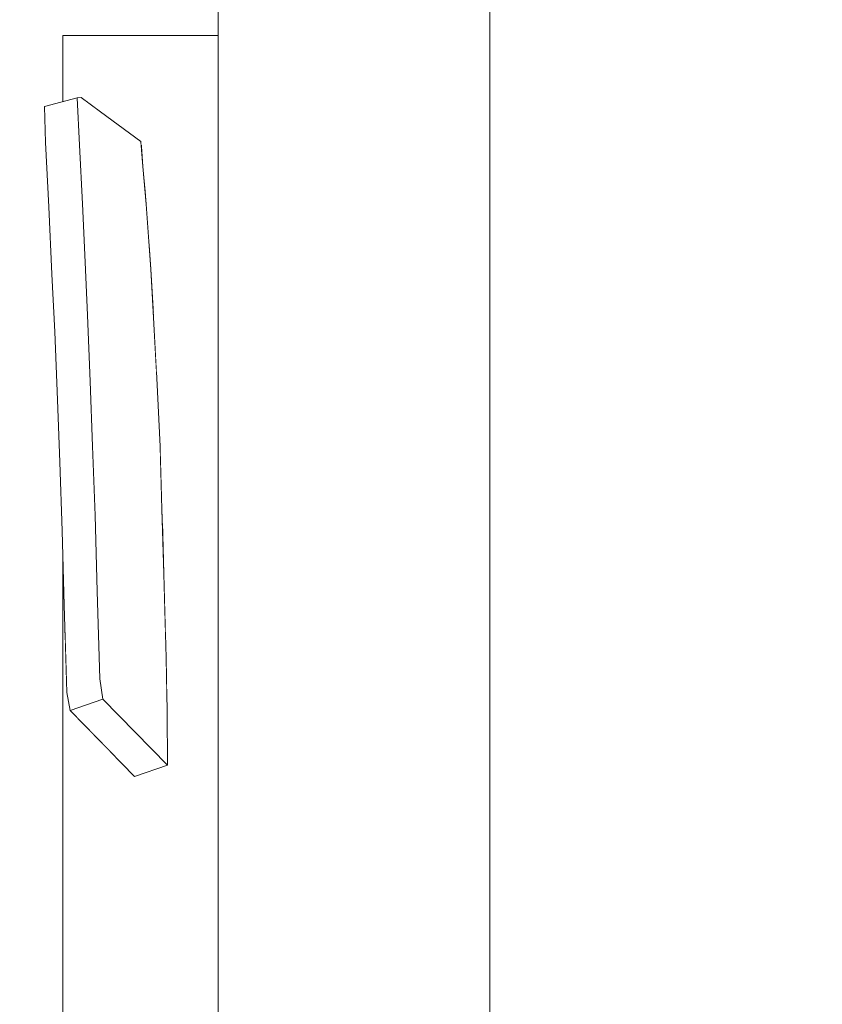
# Model space of a CAD drawing. Header units: millimetres. Extents: x 90539 to 127778, y -34922 to 14506.
# Tile 160 of 256: x 111861 to 112053, y 460 to 696. Entities that reach past the tile are written whole.
import ezdxf

# ---------------------------------------------------------------- set-up
doc = ezdxf.new("R2010")
doc.units = ezdxf.units.MM
doc.header["$MEASUREMENT"] = 0
doc.linetypes.add('Wipeout_Contour', pattern=[1000, 0, -1000])
for name, color, linetype in [('Nowe_A-Armatura', 7, 'Continuous'), ('Nowe_A-Wymiary-Wewnętrzne', 7, 'Continuous'), ('Nowe_A-Wymiary-Zewnętrzne', 7, 'Continuous'), ('Nowe_A-Ściany-Działowe', 7, 'Continuous')]:
    doc.layers.add(name, color=color, linetype=linetype)
for name, color, linetype, lineweight in [('Nowe_A-Armatura_Nr_pióra__2', 8, 'Continuous', 13), ('Nowe_A-Wymiary-Wewnętrzne_Nr_pióra__46', 5, 'Continuous', 15), ('Nowe_A-Wymiary-Zewnętrzne_Nr_pióra__46', 5, 'Continuous', 15)]:
    doc.layers.add(name, color=color, linetype=linetype, lineweight=lineweight)
for name, color, linetype, lineweight, true_color in [('Nowe_A-Wymiary-Wewnętrzne_Nr_pióra__45', 7, 'Continuous', 15, 0x40a5ff), ('Nowe_A-Wymiary-Wewnętrzne_Nr_pióra__85', 7, 'Continuous', 13, 0x80c2ff), ('Nowe_A-Wymiary-Zewnętrzne_Nr_pióra__45', 7, 'Continuous', 15, 0x40a5ff), ('Nowe_A-Wymiary-Zewnętrzne_Nr_pióra__85', 7, 'Continuous', 13, 0x80c2ff)]:
    doc.layers.add(name, color=color, linetype=linetype, lineweight=lineweight, true_color=true_color)
doc.styles.add('STYL_AUTOMATYCZNY_2', font='arial.ttf')
doc.dimstyles.new('STYL_AUTOMATYCZNY__1', dxfattribs={"dimtxt": 125, "dimasz": 47.5, "dimexe": 0.18, "dimexo": 20, "dimgap": 0, "dimtad": 1, "dimdec": 1, "dimlfac": 0.1, "dimzin": 0, "dimdsep": 46, "dimtxsty": 'STYL_AUTOMATYCZNY_2', "dimblk": 'ARROWHEAD_11', "dimblk1": 'ARROWHEAD_11', "dimblk2": 'ARROWHEAD_11', "dimcen": 0.09, "dimclrd": 256, "dimclre": 256, "dimclrt": 5, "dimadec": 1, "dimazin": 0, "dimtfac": 1, "dimtdec": 4, "dimtmove": 0, "dimatfit": 3, "dimfxl": 0, "dimtolj": 1, "dimtzin": 0, "dimarcsym": 0})

# ---------------------------------------------------------------- blocks, each defined once
blk = doc.blocks.new('ElemPrzekroju_25')
at = {"color": 254, "linetype": 'Wipeout_Contour', "lineweight": 0, "ltscale": 6815411.693442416}
blk.add_wipeout([(109677.6, 2540), (109677.6, 2100), (110477.6, 2100), (110477.6, 519.19), (110503.66, 549.44), (110520.6, 562.24), (110520.6, 2117), (111654.6, 2117), (111654.6, 0), (111973.1, 0), (111973.1, 2.45), (111943.06, 2.45), (111910.44, 86.95), (111909.1, 94.15), (111909.1, 204.5), (111973.1, 204.5), (111973.1, 205.5), (111908.1, 205.5), (111908.1, 228.49), (111870.92, 228.49), (111870.92, 232.26), (111870.92, 232.76), (111870.9, 257.12), (111870.92, 260.3), (111870.92, 477.41), (111870.9, 514.77), (111870.92, 548.64), (111870.92, 566.63), (111870.72, 573.91), (111870.15, 590.35), (111869.58, 605.28), (111868.94, 621.57), (111868.28, 635.36), (111867.53, 651.5), (111866.73, 666.91), (111866.46, 675.53), (111870.87, 676.73), (111870.92, 687.28), (111870.92, 691.98), (111870.92, 692.51), (111908.1, 692.51), (111908.1, 717), (111918.49, 749.19), (111892.43, 753.66), (111890.42, 755.43), (111889.48, 757.69), (111889.61, 759.5), (111889.69, 759.95), (111890.43, 764.33), (111895.67, 795.02), (111896.27, 798.52), (111897.03, 800.85), (111898.43, 802.31), (111900.88, 803.3), (111934.17, 797.72), (111934, 797.19), (111947.82, 839.98), (111973.27, 839.98), (111973.27, 840), (112527.6, 840), (112527.6, 2540)], dxfattribs=at).dxf.layer = 'Nowe_A-Ściany-Działowe'
blk = doc.blocks.new('ElemPrzekroju_367')
at = {"color": 254, "linetype": 'Wipeout_Contour', "lineweight": 0, "ltscale": 336875.702194}
blk.add_wipeout([(111973.1, 0), (112450.1, 0), (112450.1, 810)], dxfattribs=at).dxf.layer = 'Nowe_A-Armatura'
at = {"color": 254, "linetype": 'Wipeout_Contour', "lineweight": 0, "ltscale": 335656.842847}
blk.add_wipeout([(111870.92, 688.74), (111908.1, 692.51), (111870.92, 692.51)], dxfattribs=at).dxf.layer = 'Nowe_A-Armatura'
at = {"color": 254, "linetype": 'Wipeout_Contour', "lineweight": 0, "ltscale": 559456.008562}
blk.add_wipeout([(111908.1, 676.65), (111876.73, 676.65), (111881.4, 673.18), (111889.54, 667.14), (111889.62, 666.22)], dxfattribs=at).dxf.layer = 'Nowe_A-Armatura'
at = {"color": 254, "linetype": 'Wipeout_Contour', "lineweight": 0, "ltscale": 335619.68571}
blk.add_wipeout([(111868.28, 635.36), (111868.94, 621.57), (111876.76, 625.56)], dxfattribs=at).dxf.layer = 'Nowe_A-Armatura'
at = {"color": 254, "linetype": 'Wipeout_Contour', "lineweight": 0, "ltscale": 447594.484149}
blk.add_wipeout([(111908.1, 626.26), (111892.54, 626.26), (111892.7, 623.47), (111893.29, 611.8)], dxfattribs=at).dxf.layer = 'Nowe_A-Armatura'
at = {"color": 254, "linetype": 'Wipeout_Contour', "lineweight": 0, "ltscale": 671250.671661}
blk.add_wipeout([(111871.44, 548.64), (111870.92, 548.64), (111870.92, 504.83), (111883.54, 519.71), (111872.66, 530.87), (111871.86, 535.19)], dxfattribs=at).dxf.layer = 'Nowe_A-Armatura'
at = {"color": 254, "linetype": 'Wipeout_Contour', "lineweight": 0, "ltscale": 447601.242453}
blk.add_wipeout([(111895.48, 548.64), (111895.62, 543.48), (111895.79, 534.14), (111908.1, 548.64)], dxfattribs=at).dxf.layer = 'Nowe_A-Armatura'
at = {"color": 254, "linetype": 'Wipeout_Contour', "lineweight": 0, "ltscale": 336402.63495}
blk.add_wipeout([(112450.1, 810), (111973.1, 810), (111973.1, 0)], dxfattribs=at).dxf.layer = 'Nowe_A-Armatura'
at = {"color": 254, "linetype": 'Wipeout_Contour', "lineweight": 0, "ltscale": 335692.989692}
blk.add_wipeout([(111908.1, 692.51), (111870.92, 688.74), (111908.1, 688.74)], dxfattribs=at).dxf.layer = 'Nowe_A-Armatura'
at = {"color": 254, "linetype": 'Wipeout_Contour', "lineweight": 0, "ltscale": 559496.683175}
blk.add_wipeout([(111889.62, 666.22), (111890.08, 661.21), (111890.54, 655.67), (111908.1, 655.67), (111908.1, 676.65)], dxfattribs=at).dxf.layer = 'Nowe_A-Armatura'
at = {"color": 254, "linetype": 'Wipeout_Contour', "lineweight": 0, "ltscale": 335626.18416}
blk.add_wipeout([(111876.76, 625.56), (111876.2, 638.29), (111868.28, 635.36)], dxfattribs=at).dxf.layer = 'Nowe_A-Armatura'
at = {"color": 254, "linetype": 'Wipeout_Contour', "lineweight": 0, "ltscale": 671401.970822}
blk.add_wipeout([(111908.1, 626.26), (111893.29, 611.8), (111893.36, 610.48), (111894.19, 594.09), (111894.3, 589.95), (111908.1, 589.95)], dxfattribs=at).dxf.layer = 'Nowe_A-Armatura'
at = {"color": 254, "linetype": 'Wipeout_Contour', "lineweight": 0, "ltscale": 335621.429}
blk.add_wipeout([(111868.94, 621.57), (111869.58, 605.28), (111877.45, 609.7)], dxfattribs=at).dxf.layer = 'Nowe_A-Armatura'
at = {"color": 254, "linetype": 'Wipeout_Contour', "lineweight": 0, "ltscale": 895155.234939}
blk.add_wipeout([(111870.92, 504.83), (111908.1, 504.83), (111908.1, 548.64), (111895.79, 534.14), (111895.85, 530.68), (111895.97, 517.78), (111888.05, 515.08), (111883.54, 519.71)], dxfattribs=at).dxf.layer = 'Nowe_A-Armatura'
at = {"color": 254, "linetype": 'Wipeout_Contour', "lineweight": 0, "ltscale": 447531.905134}
blk.add_wipeout([(111908.1, 688.74), (111870.92, 688.74), (111870.92, 676.74), (111872.68, 677.22)], dxfattribs=at).dxf.layer = 'Nowe_A-Armatura'
at = {"color": 254, "linetype": 'Wipeout_Contour', "lineweight": 0, "ltscale": 447589.491768}
blk.add_wipeout([(111908.1, 655.67), (111890.54, 655.67), (111890.83, 652.16), (111891.5, 642.54)], dxfattribs=at).dxf.layer = 'Nowe_A-Armatura'
at = {"color": 254, "linetype": 'Wipeout_Contour', "lineweight": 0, "ltscale": 335629.488379}
blk.add_wipeout([(111878.01, 594.17), (111877.45, 609.7), (111869.58, 605.28)], dxfattribs=at).dxf.layer = 'Nowe_A-Armatura'
at = {"color": 254, "linetype": 'Wipeout_Contour', "lineweight": 0, "ltscale": 447598.728545}
blk.add_wipeout([(111894.3, 589.95), (111894.58, 579.11), (111894.71, 575.08), (111908.1, 589.95)], dxfattribs=at).dxf.layer = 'Nowe_A-Armatura'
at = {"color": 254, "linetype": 'Wipeout_Contour', "lineweight": 0, "ltscale": 447490.405434}
blk.add_wipeout([(111870.92, 566.63), (111870.92, 548.64), (111871.43, 549.21), (111871.21, 556.1)], dxfattribs=at).dxf.layer = 'Nowe_A-Armatura'
at = {"color": 254, "linetype": 'Wipeout_Contour', "lineweight": 0, "ltscale": 335653.661065}
blk.add_wipeout([(111908.1, 504.83), (111870.92, 504.83), (111870.92, 460.5)], dxfattribs=at).dxf.layer = 'Nowe_A-Armatura'
at = {"color": 254, "linetype": 'Wipeout_Contour', "lineweight": 0, "ltscale": 335618.456511}
blk.add_wipeout([(111870.91, 676.74), (111870.92, 676.74), (111870.92, 688.74)], dxfattribs=at).dxf.layer = 'Nowe_A-Armatura'
at = {"color": 254, "linetype": 'Wipeout_Contour', "lineweight": 0, "ltscale": 671328.271025}
blk.add_wipeout([(111872.68, 677.22), (111874.28, 677.65), (111875.27, 677.73), (111876.73, 676.65), (111908.1, 676.65), (111908.1, 688.74)], dxfattribs=at).dxf.layer = 'Nowe_A-Armatura'
at = {"color": 254, "linetype": 'Wipeout_Contour', "lineweight": 0, "ltscale": 671396.081702}
blk.add_wipeout([(111908.1, 655.67), (111891.5, 642.54), (111891.92, 636.58), (111892.21, 631.76), (111892.54, 626.26), (111908.1, 626.26)], dxfattribs=at).dxf.layer = 'Nowe_A-Armatura'
at = {"color": 254, "linetype": 'Wipeout_Contour', "lineweight": 0, "ltscale": 559509.024388}
blk.add_wipeout([(111894.71, 575.08), (111895.08, 563.6), (111895.48, 548.64), (111908.1, 548.64), (111908.1, 589.95)], dxfattribs=at).dxf.layer = 'Nowe_A-Armatura'
at = {"color": 254, "linetype": 'Wipeout_Contour', "lineweight": 0, "ltscale": 335617.357093}
blk.add_wipeout([(111870.92, 548.64), (111871.44, 548.64), (111871.43, 549.21)], dxfattribs=at).dxf.layer = 'Nowe_A-Armatura'
at = {"color": 254, "linetype": 'Wipeout_Contour', "lineweight": 0, "ltscale": 335689.642205}
blk.add_wipeout([(111870.92, 460.5), (111908.1, 460.5), (111908.1, 504.83)], dxfattribs=at).dxf.layer = 'Nowe_A-Armatura'
at = {"layer": 'Nowe_A-Armatura_Nr_pióra__2', "color": 8, "linetype": 'Continuous', "lineweight": 13}
blk.add_line((111870.92, 460.5), (111870.92, 418.82), dxfattribs=at)
at = {"color": 254, "linetype": 'Wipeout_Contour', "lineweight": 0, "ltscale": 447765.24454}
blk.add_wipeout([(111908.1, 717), (111908.1, 205.5), (111973.1, 205.5), (111973.1, 206.87)], dxfattribs=at).dxf.layer = 'Nowe_A-Armatura'
at = {"color": 254, "linetype": 'Wipeout_Contour', "lineweight": 0, "ltscale": 447491.103761}
blk.add_wipeout([(111870.87, 676.73), (111870.91, 676.74), (111870.91, 686.17), (111870.91, 687.28)], dxfattribs=at).dxf.layer = 'Nowe_A-Armatura'
at = {"color": 254, "linetype": 'Wipeout_Contour', "lineweight": 0, "ltscale": 335615.580543}
blk.add_wipeout([(111870.92, 504.83), (111870.9, 514.77), (111870.92, 477.41)], dxfattribs=at).dxf.layer = 'Nowe_A-Armatura'
at = {"layer": 'Nowe_A-Armatura_Nr_pióra__2', "color": 8, "linetype": 'Continuous', "lineweight": 13}
blk.add_line((111870.92, 477.41), (111870.92, 460.5), dxfattribs=at)
at = {"color": 254, "linetype": 'Wipeout_Contour', "lineweight": 0, "ltscale": 335858.572045}
blk.add_wipeout([(111908.1, 717), (111973.1, 206.87), (111973.1, 717)], dxfattribs=at).dxf.layer = 'Nowe_A-Armatura'
at = {"color": 254, "linetype": 'Wipeout_Contour', "lineweight": 0, "ltscale": 447491.330513}
blk.add_wipeout([(111870.91, 686.17), (111870.9, 671.03), (111870.92, 688.74), (111870.92, 691.98)], dxfattribs=at).dxf.layer = 'Nowe_A-Armatura'
at = {"color": 254, "linetype": 'Wipeout_Contour', "lineweight": 0, "ltscale": 335615.904874}
blk.add_wipeout([(111870.9, 514.77), (111870.92, 504.83), (111870.92, 548.64)], dxfattribs=at).dxf.layer = 'Nowe_A-Armatura'
at = {"layer": 'Nowe_A-Armatura_Nr_pióra__2', "color": 8, "linetype": 'Continuous', "lineweight": 13}
for p, q in [((111908.1, 205.5), (111908.1, 717)), ((111973.1, 0), (111973.1, 717)), ((111870.92, 692.51), (111908.1, 692.51)), ((111870.92, 692.51), (111870.92, 688.74)), ((111870.92, 688.74), (111870.91, 687.26)), ((111870.9, 514.77), (111870.92, 477.41)), ((111870.92, 504.83), (111870.92, 477.41))]:
    blk.add_line(p, q, dxfattribs=at)
at = {"color": 254, "linetype": 'Wipeout_Contour', "lineweight": 0, "ltscale": 335621.482431}
blk.add_wipeout([(111866.73, 666.91), (111874.88, 666.27), (111874.28, 677.65)], dxfattribs=at).dxf.layer = 'Nowe_A-Armatura'
at = {"color": 254, "linetype": 'Wipeout_Contour', "lineweight": 0, "ltscale": 335633.668434}
blk.add_wipeout([(111879.71, 538.49), (111879.09, 559.42), (111871.21, 556.1)], dxfattribs=at).dxf.layer = 'Nowe_A-Armatura'
at = {"color": 254, "linetype": 'Wipeout_Contour', "lineweight": 0, "ltscale": 335623.353319}
blk.add_wipeout([(111874.88, 666.27), (111867.53, 651.5), (111875.58, 652.22)], dxfattribs=at).dxf.layer = 'Nowe_A-Armatura'
at = {"color": 254, "linetype": 'Wipeout_Contour', "lineweight": 0, "ltscale": 335632.332966}
blk.add_wipeout([(111879.09, 559.42), (111878.6, 577.61), (111870.72, 573.91)], dxfattribs=at).dxf.layer = 'Nowe_A-Armatura'
at = {"color": 254, "linetype": 'Wipeout_Contour', "lineweight": 0, "ltscale": 335635.502573}
blk.add_wipeout([(111880.49, 533.61), (111879.71, 538.49), (111871.86, 535.19)], dxfattribs=at).dxf.layer = 'Nowe_A-Armatura'
at = {"color": 254, "linetype": 'Wipeout_Contour', "lineweight": 0, "ltscale": 335640.655946}
blk.add_wipeout([(111878.9, 668.1), (111874.88, 666.27), (111881.1, 659.11)], dxfattribs=at).dxf.layer = 'Nowe_A-Armatura'
at = {"color": 254, "linetype": 'Wipeout_Contour', "lineweight": 0, "ltscale": 335625.160629}
blk.add_wipeout([(111868.28, 635.36), (111876.2, 638.29), (111875.58, 652.22)], dxfattribs=at).dxf.layer = 'Nowe_A-Armatura'
at = {"color": 254, "linetype": 'Wipeout_Contour', "lineweight": 0, "ltscale": 335630.957123}
blk.add_wipeout([(111878.6, 577.61), (111878.01, 594.17), (111870.15, 590.35)], dxfattribs=at).dxf.layer = 'Nowe_A-Armatura'
at = {"color": 254, "linetype": 'Wipeout_Contour', "lineweight": 0, "ltscale": 335629.23382}
blk.add_wipeout([(111871.86, 535.19), (111872.66, 530.87), (111880.49, 533.61)], dxfattribs=at).dxf.layer = 'Nowe_A-Armatura'
at = {"color": 254, "linetype": 'Wipeout_Contour', "lineweight": 0, "ltscale": 335634.456464}
blk.add_wipeout([(111874.88, 666.27), (111878.9, 668.1), (111874.28, 677.65)], dxfattribs=at).dxf.layer = 'Nowe_A-Armatura'
at = {"color": 254, "linetype": 'Wipeout_Contour', "lineweight": 0, "ltscale": 335661.668846}
blk.add_wipeout([(111891.92, 636.58), (111881.1, 659.11), (111882.71, 641.67)], dxfattribs=at).dxf.layer = 'Nowe_A-Armatura'
at = {"color": 254, "linetype": 'Wipeout_Contour', "lineweight": 0, "ltscale": 335668.174325}
blk.add_wipeout([(111888.05, 515.08), (111895.97, 517.78), (111880.49, 533.61)], dxfattribs=at).dxf.layer = 'Nowe_A-Armatura'
at = {"color": 254, "linetype": 'Wipeout_Contour', "lineweight": 0, "ltscale": 335669.106648}
blk.add_wipeout([(111891.92, 636.58), (111890.83, 652.16), (111881.1, 659.11)], dxfattribs=at).dxf.layer = 'Nowe_A-Armatura'
at = {"color": 254, "linetype": 'Wipeout_Contour', "lineweight": 0, "ltscale": 335641.485779}
blk.add_wipeout([(111882.71, 641.67), (111874.88, 666.27), (111878.14, 644.54)], dxfattribs=at).dxf.layer = 'Nowe_A-Armatura'
at = {"color": 254, "linetype": 'Wipeout_Contour', "lineweight": 0, "ltscale": 335670.173095}
blk.add_wipeout([(111890.83, 652.16), (111890.08, 661.21), (111883.82, 665.63)], dxfattribs=at).dxf.layer = 'Nowe_A-Armatura'
at = {"color": 254, "linetype": 'Wipeout_Contour', "lineweight": 0, "ltscale": 335648.039925}
blk.add_wipeout([(111882.71, 641.67), (111878.14, 644.54), (111882.13, 623.46)], dxfattribs=at).dxf.layer = 'Nowe_A-Armatura'
at = {"color": 254, "linetype": 'Wipeout_Contour', "lineweight": 0, "ltscale": 335666.548245}
blk.add_wipeout([(111889.54, 667.14), (111881.4, 673.18), (111890.08, 661.21)], dxfattribs=at).dxf.layer = 'Nowe_A-Armatura'
at = {"color": 254, "linetype": 'Wipeout_Contour', "lineweight": 0, "ltscale": 335642.616845}
blk.add_wipeout([(111876.76, 625.56), (111882.13, 623.46), (111878.14, 644.54)], dxfattribs=at).dxf.layer = 'Nowe_A-Armatura'
at = {"color": 254, "linetype": 'Wipeout_Contour', "lineweight": 0, "ltscale": 335661.79655}
blk.add_wipeout([(111890.83, 652.16), (111883.82, 665.63), (111881.1, 659.11)], dxfattribs=at).dxf.layer = 'Nowe_A-Armatura'
at = {"color": 254, "linetype": 'Wipeout_Contour', "lineweight": 0, "ltscale": 335659.263018}
blk.add_wipeout([(111882.13, 623.46), (111882.71, 601.79), (111889.06, 597.56)], dxfattribs=at).dxf.layer = 'Nowe_A-Armatura'
at = {"color": 254, "linetype": 'Wipeout_Contour', "lineweight": 0, "ltscale": 335646.981666}
blk.add_wipeout([(111881.4, 673.18), (111878.9, 668.1), (111881.1, 659.11)], dxfattribs=at).dxf.layer = 'Nowe_A-Armatura'
at = {"color": 254, "linetype": 'Wipeout_Contour', "lineweight": 0, "ltscale": 335666.086494}
blk.add_wipeout([(111889.06, 597.56), (111890.21, 618), (111882.13, 623.46)], dxfattribs=at).dxf.layer = 'Nowe_A-Armatura'
at = {"color": 254, "linetype": 'Wipeout_Contour', "lineweight": 0, "ltscale": 335652.65565}
blk.add_wipeout([(111883.82, 665.63), (111881.4, 673.18), (111881.1, 659.11)], dxfattribs=at).dxf.layer = 'Nowe_A-Armatura'
at = {"color": 254, "linetype": 'Wipeout_Contour', "lineweight": 0, "ltscale": 335634.621402}
blk.add_wipeout([(111874.88, 666.27), (111875.58, 652.22), (111878.14, 644.54)], dxfattribs=at).dxf.layer = 'Nowe_A-Armatura'
at = {"color": 254, "linetype": 'Wipeout_Contour', "lineweight": 0, "ltscale": 335641.865315}
blk.add_wipeout([(111877.45, 609.7), (111882.13, 623.46), (111876.76, 625.56)], dxfattribs=at).dxf.layer = 'Nowe_A-Armatura'
at = {"color": 254, "linetype": 'Wipeout_Contour', "lineweight": 0, "ltscale": 335681.092111}
blk.add_wipeout([(111890.21, 618), (111893.36, 610.48), (111892.7, 623.47)], dxfattribs=at).dxf.layer = 'Nowe_A-Armatura'
at = {"color": 254, "linetype": 'Wipeout_Contour', "lineweight": 0, "ltscale": 335665.124488}
blk.add_wipeout([(111881.66, 579.88), (111890.2, 574.12), (111889.06, 597.56)], dxfattribs=at).dxf.layer = 'Nowe_A-Armatura'
at = {"color": 254, "linetype": 'Wipeout_Contour', "lineweight": 0, "ltscale": 335641.546612}
blk.add_wipeout([(111875.27, 677.73), (111878.9, 668.1), (111881.4, 673.18)], dxfattribs=at).dxf.layer = 'Nowe_A-Armatura'
at = {"color": 254, "linetype": 'Wipeout_Contour', "lineweight": 0, "ltscale": 335636.744596}
blk.add_wipeout([(111876.76, 625.56), (111878.14, 644.54), (111876.2, 638.29)], dxfattribs=at).dxf.layer = 'Nowe_A-Armatura'
at = {"color": 254, "linetype": 'Wipeout_Contour', "lineweight": 0, "ltscale": 335646.918183}
blk.add_wipeout([(111882.13, 623.46), (111877.45, 609.7), (111882.71, 601.79)], dxfattribs=at).dxf.layer = 'Nowe_A-Armatura'
at = {"color": 254, "linetype": 'Wipeout_Contour', "lineweight": 0, "ltscale": 335634.837509}
blk.add_wipeout([(111878.9, 668.1), (111875.27, 677.73), (111874.28, 677.65)], dxfattribs=at).dxf.layer = 'Nowe_A-Armatura'
at = {"color": 254, "linetype": 'Wipeout_Contour', "lineweight": 0, "ltscale": 335635.756399}
blk.add_wipeout([(111876.2, 638.29), (111878.14, 644.54), (111875.58, 652.22)], dxfattribs=at).dxf.layer = 'Nowe_A-Armatura'
at = {"color": 254, "linetype": 'Wipeout_Contour', "lineweight": 0, "ltscale": 335672.294185}
blk.add_wipeout([(111891.92, 636.58), (111882.71, 641.67), (111892.7, 623.47)], dxfattribs=at).dxf.layer = 'Nowe_A-Armatura'
at = {"color": 254, "linetype": 'Wipeout_Contour', "lineweight": 0, "ltscale": 335658.502834}
blk.add_wipeout([(111889.06, 597.56), (111882.71, 601.79), (111881.66, 579.88)], dxfattribs=at).dxf.layer = 'Nowe_A-Armatura'
at = {"color": 254, "linetype": 'Wipeout_Contour', "lineweight": 0, "ltscale": 335614.019472}
blk.add_wipeout([(111866.73, 666.91), (111874.28, 677.65), (111866.46, 675.53)], dxfattribs=at).dxf.layer = 'Nowe_A-Armatura'
at = {"color": 254, "linetype": 'Wipeout_Contour', "lineweight": 0, "ltscale": 335682.423609}
blk.add_wipeout([(111893.36, 610.48), (111890.21, 618), (111894.19, 594.09)], dxfattribs=at).dxf.layer = 'Nowe_A-Armatura'
at = {"color": 254, "linetype": 'Wipeout_Contour', "lineweight": 0, "ltscale": 335650.1842}
blk.add_wipeout([(111881.66, 579.88), (111879.09, 559.42), (111885.09, 552.86)], dxfattribs=at).dxf.layer = 'Nowe_A-Armatura'
at = {"layer": 'Nowe_A-Armatura_Nr_pióra__2', "color": 8, "linetype": 'Continuous', "lineweight": 13}
for p, q in [((111870.92, 688.74), (111870.92, 676.74)), ((111870.92, 688.09), (111870.87, 676.73)), ((111870.91, 687.26), (111870.91, 676.74)), ((111866.46, 675.53), (111874.28, 677.65)), ((111874.28, 677.65), (111875.27, 677.73))]:
    blk.add_line(p, q, dxfattribs=at)
at = {"color": 254, "linetype": 'Wipeout_Contour', "lineweight": 0, "ltscale": 335615.414936}
blk.add_wipeout([(111874.88, 666.27), (111866.73, 666.91), (111867.53, 651.5)], dxfattribs=at).dxf.layer = 'Nowe_A-Armatura'
at = {"color": 254, "linetype": 'Wipeout_Contour', "lineweight": 0, "ltscale": 335661.3956}
blk.add_wipeout([(111885.09, 552.86), (111890.2, 574.12), (111881.66, 579.88)], dxfattribs=at).dxf.layer = 'Nowe_A-Armatura'
at = {"layer": 'Nowe_A-Armatura_Nr_pióra__2', "color": 8, "linetype": 'Continuous', "lineweight": 13}
blk.add_line((111866.73, 666.91), (111866.46, 675.53), dxfattribs=at)
at = {"color": 254, "linetype": 'Wipeout_Contour', "lineweight": 0, "ltscale": 335617.401054}
blk.add_wipeout([(111868.28, 635.36), (111875.58, 652.22), (111867.53, 651.5)], dxfattribs=at).dxf.layer = 'Nowe_A-Armatura'
at = {"color": 254, "linetype": 'Wipeout_Contour', "lineweight": 0, "ltscale": 335642.229816}
blk.add_wipeout([(111878.01, 594.17), (111881.66, 579.88), (111877.45, 609.7)], dxfattribs=at).dxf.layer = 'Nowe_A-Armatura'
at = {"color": 254, "linetype": 'Wipeout_Contour', "lineweight": 0, "ltscale": 335683.86259}
blk.add_wipeout([(111895.08, 563.6), (111894.58, 579.11), (111890.2, 574.12)], dxfattribs=at).dxf.layer = 'Nowe_A-Armatura'
at = {"color": 254, "linetype": 'Wipeout_Contour', "lineweight": 0, "ltscale": 335670.088651}
blk.add_wipeout([(111885.09, 552.86), (111884.74, 542.12), (111895.85, 530.68)], dxfattribs=at).dxf.layer = 'Nowe_A-Armatura'
at = {"layer": 'Nowe_A-Armatura_Nr_pióra__2', "color": 8, "linetype": 'Continuous', "lineweight": 13}
for p, q in [((111867.53, 651.5), (111866.73, 666.91)), ((111868.28, 635.36), (111867.53, 651.5))]:
    blk.add_line(p, q, dxfattribs=at)
at = {"color": 254, "linetype": 'Wipeout_Contour', "lineweight": 0, "ltscale": 335644.156976}
blk.add_wipeout([(111881.1, 659.11), (111874.88, 666.27), (111882.71, 641.67)], dxfattribs=at).dxf.layer = 'Nowe_A-Armatura'
at = {"color": 254, "linetype": 'Wipeout_Contour', "lineweight": 0, "ltscale": 335644.083746}
blk.add_wipeout([(111878.6, 577.61), (111879.09, 559.42), (111881.66, 579.88)], dxfattribs=at).dxf.layer = 'Nowe_A-Armatura'
at = {"color": 254, "linetype": 'Wipeout_Contour', "lineweight": 0, "ltscale": 335680.028964}
blk.add_wipeout([(111895.85, 530.68), (111895.62, 543.48), (111885.09, 552.86)], dxfattribs=at).dxf.layer = 'Nowe_A-Armatura'
at = {"layer": 'Nowe_A-Armatura_Nr_pióra__2', "color": 8, "linetype": 'Continuous', "lineweight": 13}
for p, q in [((111874.88, 666.27), (111874.28, 677.65)), ((111875.58, 652.22), (111874.88, 666.27)), ((111876.2, 638.29), (111875.58, 652.22))]:
    blk.add_line(p, q, dxfattribs=at)
at = {"color": 254, "linetype": 'Wipeout_Contour', "lineweight": 0, "ltscale": 335661.473802}
blk.add_wipeout([(111881.4, 673.18), (111883.82, 665.63), (111890.08, 661.21)], dxfattribs=at).dxf.layer = 'Nowe_A-Armatura'
at = {"color": 254, "linetype": 'Wipeout_Contour', "lineweight": 0, "ltscale": 335670.655571}
blk.add_wipeout([(111890.21, 618), (111892.7, 623.47), (111882.71, 641.67)], dxfattribs=at).dxf.layer = 'Nowe_A-Armatura'
at = {"color": 254, "linetype": 'Wipeout_Contour', "lineweight": 0, "ltscale": 335643.174732}
blk.add_wipeout([(111881.66, 579.88), (111878.01, 594.17), (111878.6, 577.61)], dxfattribs=at).dxf.layer = 'Nowe_A-Armatura'
at = {"color": 254, "linetype": 'Wipeout_Contour', "lineweight": 0, "ltscale": 335674.625084}
blk.add_wipeout([(111890.2, 574.12), (111885.09, 552.86), (111895.08, 563.6)], dxfattribs=at).dxf.layer = 'Nowe_A-Armatura'
at = {"color": 254, "linetype": 'Wipeout_Contour', "lineweight": 0, "ltscale": 335649.171795}
blk.add_wipeout([(111884.74, 542.12), (111879.71, 538.49), (111880.49, 533.61)], dxfattribs=at).dxf.layer = 'Nowe_A-Armatura'
at = {"layer": 'Nowe_A-Armatura_Nr_pióra__2', "color": 8, "linetype": 'Continuous', "lineweight": 13}
for p, q in [((111875.27, 677.73), (111881.4, 673.18)), ((111881.4, 673.18), (111889.54, 667.14)), ((111889.54, 667.14), (111890.08, 661.21)), ((111890.08, 661.21), (111890.83, 652.16)), ((111891.92, 636.58), (111892.7, 623.47))]:
    blk.add_line(p, q, dxfattribs=at)
at = {"color": 254, "linetype": 'Wipeout_Contour', "lineweight": 0, "ltscale": 335660.76132}
blk.add_wipeout([(111882.71, 641.67), (111882.13, 623.46), (111890.21, 618)], dxfattribs=at).dxf.layer = 'Nowe_A-Armatura'
at = {"color": 254, "linetype": 'Wipeout_Contour', "lineweight": 0, "ltscale": 335646.304397}
blk.add_wipeout([(111881.66, 579.88), (111882.71, 601.79), (111877.45, 609.7)], dxfattribs=at).dxf.layer = 'Nowe_A-Armatura'
at = {"color": 254, "linetype": 'Wipeout_Contour', "lineweight": 0, "ltscale": 335683.115093}
blk.add_wipeout([(111890.2, 574.12), (111894.58, 579.11), (111894.19, 594.09)], dxfattribs=at).dxf.layer = 'Nowe_A-Armatura'
at = {"color": 254, "linetype": 'Wipeout_Contour', "lineweight": 0, "ltscale": 335648.35801}
blk.add_wipeout([(111879.71, 538.49), (111885.09, 552.86), (111879.09, 559.42)], dxfattribs=at).dxf.layer = 'Nowe_A-Armatura'
at = {"color": 254, "linetype": 'Wipeout_Contour', "lineweight": 0, "ltscale": 335644.914075}
blk.add_wipeout([(111888.05, 515.08), (111880.49, 533.61), (111872.66, 530.87)], dxfattribs=at).dxf.layer = 'Nowe_A-Armatura'
at = {"layer": 'Nowe_A-Armatura_Nr_pióra__2', "color": 8, "linetype": 'Continuous', "lineweight": 13}
blk.add_line((111890.83, 652.16), (111891.92, 636.58), dxfattribs=at)
at = {"color": 254, "linetype": 'Wipeout_Contour', "lineweight": 0, "ltscale": 335627.880056}
blk.add_wipeout([(111868.94, 621.57), (111877.45, 609.7), (111876.76, 625.56)], dxfattribs=at).dxf.layer = 'Nowe_A-Armatura'
at = {"color": 254, "linetype": 'Wipeout_Contour', "lineweight": 0, "ltscale": 335622.946603}
blk.add_wipeout([(111878.01, 594.17), (111869.58, 605.28), (111870.15, 590.35)], dxfattribs=at).dxf.layer = 'Nowe_A-Armatura'
at = {"color": 254, "linetype": 'Wipeout_Contour', "lineweight": 0, "ltscale": 335678.378953}
blk.add_wipeout([(111894.19, 594.09), (111889.06, 597.56), (111890.2, 574.12)], dxfattribs=at).dxf.layer = 'Nowe_A-Armatura'
at = {"color": 254, "linetype": 'Wipeout_Contour', "lineweight": 0, "ltscale": 335627.164469}
blk.add_wipeout([(111879.71, 538.49), (111871.21, 556.1), (111871.86, 535.19)], dxfattribs=at).dxf.layer = 'Nowe_A-Armatura'
at = {"color": 254, "linetype": 'Wipeout_Contour', "lineweight": 0, "ltscale": 335675.542485}
blk.add_wipeout([(111880.49, 533.61), (111895.97, 517.78), (111895.85, 530.68)], dxfattribs=at).dxf.layer = 'Nowe_A-Armatura'
at = {"layer": 'Nowe_A-Armatura_Nr_pióra__2', "color": 8, "linetype": 'Continuous', "lineweight": 13}
for p, q in [((111876.76, 625.56), (111876.2, 638.29)), ((111868.94, 621.57), (111868.28, 635.36)), ((111876.76, 625.56), (111877.45, 609.7)), ((111869.58, 605.28), (111868.94, 621.57)), ((111878.01, 594.17), (111877.45, 609.7)), ((111870.9, 514.77), (111870.92, 548.64)), ((111870.92, 548.64), (111870.92, 504.83)), ((111872.66, 530.87), (111871.86, 535.19)), ((111888.05, 515.08), (111895.97, 517.78))]:
    blk.add_line(p, q, dxfattribs=at)
at = {"color": 254, "linetype": 'Wipeout_Contour', "lineweight": 0, "ltscale": 335678.617819}
blk.add_wipeout([(111894.19, 594.09), (111890.21, 618), (111889.06, 597.56)], dxfattribs=at).dxf.layer = 'Nowe_A-Armatura'
at = {"color": 254, "linetype": 'Wipeout_Contour', "lineweight": 0, "ltscale": 335625.714819}
blk.add_wipeout([(111879.09, 559.42), (111870.72, 573.91), (111871.21, 556.1)], dxfattribs=at).dxf.layer = 'Nowe_A-Armatura'
at = {"color": 254, "linetype": 'Wipeout_Contour', "lineweight": 0, "ltscale": 335653.085748}
blk.add_wipeout([(111884.74, 542.12), (111885.09, 552.86), (111879.71, 538.49)], dxfattribs=at).dxf.layer = 'Nowe_A-Armatura'
at = {"layer": 'Nowe_A-Armatura_Nr_pióra__2', "color": 8, "linetype": 'Continuous', "lineweight": 13}
for p, q in [((111892.7, 623.47), (111893.36, 610.48)), ((111893.36, 610.48), (111894.19, 594.09)), ((111894.19, 594.09), (111894.58, 579.11)), ((111870.92, 566.63), (111870.92, 548.64)), ((111871.86, 535.19), (111871.21, 556.1))]:
    blk.add_line(p, q, dxfattribs=at)
at = {"color": 254, "linetype": 'Wipeout_Contour', "lineweight": 0, "ltscale": 335624.418845}
blk.add_wipeout([(111878.6, 577.61), (111870.15, 590.35), (111870.72, 573.91)], dxfattribs=at).dxf.layer = 'Nowe_A-Armatura'
at = {"color": 254, "linetype": 'Wipeout_Contour', "lineweight": 0, "ltscale": 335679.453876}
blk.add_wipeout([(111885.09, 552.86), (111895.62, 543.48), (111895.08, 563.6)], dxfattribs=at).dxf.layer = 'Nowe_A-Armatura'
at = {"color": 254, "linetype": 'Wipeout_Contour', "lineweight": 0, "ltscale": 335665.146811}
blk.add_wipeout([(111884.74, 542.12), (111880.49, 533.61), (111895.85, 530.68)], dxfattribs=at).dxf.layer = 'Nowe_A-Armatura'
at = {"layer": 'Nowe_A-Armatura_Nr_pióra__2', "color": 8, "linetype": 'Continuous', "lineweight": 13}
for p, q in [((111870.15, 590.35), (111869.58, 605.28)), ((111878.6, 577.61), (111878.01, 594.17)), ((111870.72, 573.91), (111870.15, 590.35)), ((111894.58, 579.11), (111895.08, 563.6)), ((111879.09, 559.42), (111878.6, 577.61)), ((111871.21, 556.1), (111870.72, 573.91)), ((111895.08, 563.6), (111895.62, 543.48)), ((111879.71, 538.49), (111879.09, 559.42)), ((111895.62, 543.48), (111895.85, 530.68)), ((111880.49, 533.61), (111879.71, 538.49)), ((111872.66, 530.87), (111880.49, 533.61)), ((111895.97, 517.78), (111880.49, 533.61)), ((111888.05, 515.08), (111872.66, 530.87)), ((111895.85, 530.68), (111895.97, 517.78))]:
    blk.add_line(p, q, dxfattribs=at)
blk = doc.blocks.new('*D714')
at = {"layer": 'Nowe_A-Wymiary-Wewnętrzne_Nr_pióra__45', "linetype": 'Continuous', "lineweight": 15, "true_color": 0x40a5ff}
for points in [[(116511.16, 900), (116512.12, 895.22), (116514.83, 891.16), (116518.88, 888.45), (116523.66, 887.5), (116528.45, 888.45), (116532.5, 891.16), (116535.21, 895.22), (116536.16, 900), (116535.21, 904.78), (116532.5, 908.84), (116528.45, 911.55), (116523.66, 912.5), (116518.88, 911.55), (116514.83, 908.84), (116512.12, 904.78)], [(116511.16, 0), (116512.12, -4.78), (116514.83, -8.84), (116518.88, -11.55), (116523.66, -12.5), (116528.45, -11.55), (116532.5, -8.84), (116535.21, -4.78), (116536.16, 0), (116535.21, 4.78), (116532.5, 8.84), (116528.45, 11.55), (116523.66, 12.5), (116518.88, 11.55), (116514.83, 8.84), (116512.12, 4.78)]]:
    blk.add_hatch(color=161, dxfattribs=at).paths.add_polyline_path(points)
at = {"layer": 'Nowe_A-Wymiary-Wewnętrzne_Nr_pióra__45', "color": 161, "linetype": 'Continuous', "lineweight": 15, "true_color": 0x40a5ff}
for centre in [(116523.66, 900), (116523.66, 0)]:
    blk.add_circle(centre, 12.5, dxfattribs=at)
at = {"layer": 'Nowe_A-Wymiary-Wewnętrzne_Nr_pióra__85', "color": 151, "linetype": 'Continuous', "lineweight": 13, "true_color": 0x80c2ff}
for p, q in [((116511.16, 900), (116476.79, 900)), ((116570.54, 900), (116536.16, 900)), ((116523.66, 12.5), (116523.66, 887.5)), ((116511.16, 0), (116476.79, 0)), ((116570.54, 0), (116536.16, 0)), ((116523.66, -25), (116523.66, -12.5))]:
    blk.add_line(p, q, dxfattribs=at)
at = {"layer": 'Nowe_A-Wymiary-Wewnętrzne_Nr_pióra__46', "color": 5, "lineweight": 15, "insert": (116498.66, 283.17), "char_height": 125, "attachment_point": 7, "rotation": 90, "style": 'STYL_AUTOMATYCZNY_2'}
blk.add_mtext('\\A1;{\\pql;\\fArial|b0|i0|c238|p0;\\W1.000000;90,0}', dxfattribs=at)
blk = doc.blocks.new('ARROWHEAD_11')
at = {"color": 0, "linetype": 'Continuous', "lineweight": 0}
blk.add_line((0, 0), (-1, 0), dxfattribs=at)
at = {"color": 0, "linetype": 'Continuous', "lineweight": 0, "const_width": 0.25, "flags": 128}
blk.add_lwpolyline([(-0.125, 0, 1), (0.125, 0, 1)], format="xyb", close=True, dxfattribs=at)
blk = doc.blocks.new('*D748')
at = {"layer": 'Nowe_A-Wymiary-Zewnętrzne_Nr_pióra__45', "linetype": 'Continuous', "lineweight": 15, "true_color": 0x40a5ff}
for points in [[(119375.13, 12845), (119376.08, 12840.22), (119378.79, 12836.16), (119382.84, 12833.45), (119387.63, 12832.5), (119392.41, 12833.45), (119396.47, 12836.16), (119399.18, 12840.22), (119400.13, 12845), (119399.18, 12849.78), (119396.47, 12853.84), (119392.41, 12856.55), (119387.63, 12857.5), (119382.84, 12856.55), (119378.79, 12853.84), (119376.08, 12849.78)], [(119375.13, -450), (119376.08, -454.78), (119378.79, -458.84), (119382.84, -461.55), (119387.63, -462.5), (119392.41, -461.55), (119396.47, -458.84), (119399.18, -454.78), (119400.13, -450), (119399.18, -445.22), (119396.47, -441.16), (119392.41, -438.45), (119387.63, -437.5), (119382.84, -438.45), (119378.79, -441.16), (119376.08, -445.22)]]:
    blk.add_hatch(color=161, dxfattribs=at).paths.add_polyline_path(points)
at = {"layer": 'Nowe_A-Wymiary-Zewnętrzne_Nr_pióra__45', "color": 161, "linetype": 'Continuous', "lineweight": 15, "true_color": 0x40a5ff}
for centre in [(119387.63, 12845), (119387.63, -450)]:
    blk.add_circle(centre, 12.5, dxfattribs=at)
at = {"layer": 'Nowe_A-Wymiary-Zewnętrzne_Nr_pióra__85', "color": 151, "linetype": 'Continuous', "lineweight": 13, "true_color": 0x80c2ff}
for p, q in [((119387.63, 12857.5), (119387.63, 12870)), ((119375.13, 12845), (119340.75, 12845)), ((119434.5, 12845), (119400.13, 12845)), ((119387.63, -437.5), (119387.63, 12832.5)), ((119375.13, -450), (119340.75, -450)), ((119434.5, -450), (119400.13, -450)), ((119387.63, -475), (119387.63, -462.5))]:
    blk.add_line(p, q, dxfattribs=at)
at = {"layer": 'Nowe_A-Wymiary-Zewnętrzne_Nr_pióra__46', "color": 5, "lineweight": 15, "insert": (119362.63, 5911.52), "char_height": 125, "attachment_point": 7, "rotation": 90, "style": 'STYL_AUTOMATYCZNY_2'}
blk.add_mtext('\\A1;{\\pql;\\fArial|b0|i0|c238|p0;\\W1.000000;1\xa0329,5}', dxfattribs=at)

msp = doc.modelspace()

# ---------------------------------------------------------------- block references
at = {"layer": 'Nowe_A-Ściany-Działowe', "lineweight": 0}
msp.add_blockref('ElemPrzekroju_25', (0, 0), dxfattribs=at)

# ---------------------------------------------------------------- next in the draw order: block references
at = {"layer": 'Nowe_A-Armatura', "lineweight": 0}
msp.add_blockref('ElemPrzekroju_367', (0, 0), dxfattribs=at)

# ---------------------------------------------------------------- next in the draw order: dimensions: what is measured, and where the dimension line sits
at = {"layer": 'Nowe_A-Wymiary-Wewnętrzne', "color": 151, "linetype": 'Continuous', "lineweight": 13, "true_color": 0x80c2ff}
dim = msp.add_linear_dim(base=(116523.66, 900), p1=(99177.6, 0), p2=(116907.6, 900), angle=90, dimstyle='STYL_AUTOMATYCZNY__1', dxfattribs=at)
dim.commit()
dim.dimension.update_dxf_attribs({"geometry": '*D714', "text_midpoint": (116436.16, 445), "dimtype": 160, "text_rotation": 90})
at = {"layer": 'Nowe_A-Wymiary-Zewnętrzne', "color": 151, "linetype": 'Continuous', "lineweight": 13, "true_color": 0x80c2ff}
dim = msp.add_linear_dim(base=(119387.63, 12845), p1=(95120.09, -450), p2=(98654.74, 12845), angle=90, dimstyle='STYL_AUTOMATYCZNY__1', dxfattribs=at)
dim.commit()
dim.dimension.update_dxf_attribs({"geometry": '*D748', "text_midpoint": (119300.13, 6192.64), "dimtype": 160, "text_rotation": 90})

doc.saveas('drawing.dxf')
